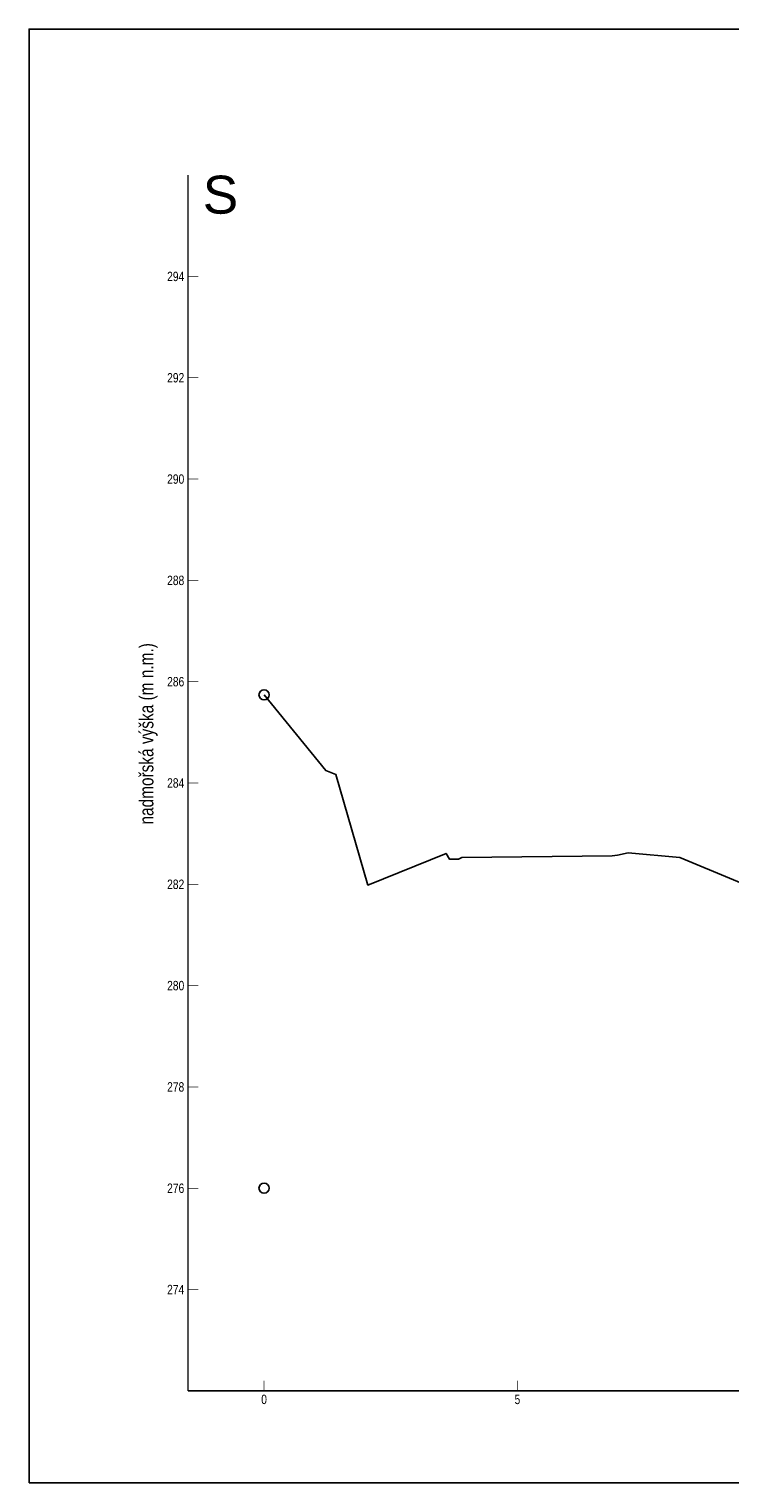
# Model space of a CAD drawing. Header units: metres. Extents: x -4.6 to 57.4, y 270.2 to 298.9.
# Tile 1 of 21: x -4.6 to 9.2, y 270.2 to 298.9. Entities that reach past the tile are written whole.
import ezdxf
from ezdxf.enums import TextEntityAlignment as Align

# ---------------------------------------------------------------- set-up
doc = ezdxf.new("R2010")
doc.units = ezdxf.units.M
doc.linetypes.add('SOLID', pattern=[0])
doc.layers.add('_GTC_pomoc_netisk', color=4, linetype='Continuous', plot=False)
doc.layers.add('_GTC_popis', color=7, linetype='Continuous')
doc.layers.add('PR-Teren', color=92, linetype='Continuous')
doc.styles.add('_GTC_popisy_Arial', font='arial.ttf')
doc.styles.add('ARIAL', font='arial.ttf', dxfattribs={"width": 0.9})

msp = doc.modelspace()

# ---------------------------------------------------------------- linework, layer by layer
at = {"color": 7, "linetype": 'SOLID'}
for points, const_width in [([(-1.5, 272), (-1.5, 296)], 0.03), ([(-1.5, 294), (-1.3, 294)], 0.012), ([(-1.5, 292), (-1.3, 292)], 0.012), ([(-1.5, 290), (-1.3, 290)], 0.012), ([(-1.5, 288), (-1.3, 288)], 0.012), ([(-1.5, 286), (-1.3, 286)], 0.012), ([(-1.5, 284), (-1.3, 284)], 0.012), ([(-1.5, 282), (-1.3, 282)], 0.012), ([(-1.5, 280), (-1.3, 280)], 0.012), ([(-1.5, 278), (-1.3, 278)], 0.012), ([(-1.5, 276), (-1.3, 276)], 0.012), ([(-1.5, 274), (-1.3, 274)], 0.012), ([(0, 272), (0, 272.2)], 0.012), ([(5, 272), (5, 272.2)], 0.012), ([(-1.5, 272), (40, 272)], 0.03)]:
    msp.add_lwpolyline(points, dxfattribs=dict(at, const_width=const_width))
at = {"layer": '_GTC_pomoc_netisk'}
msp.add_lwpolyline([(-4.637, 270.183), (57.363, 270.183), (57.363, 298.883), (-4.637, 298.883)], close=True, dxfattribs=at)
for centre in [(0, 285.739), (0, 276)]:
    msp.add_circle(centre, 0.1, dxfattribs=at)
at = {"layer": 'PR-Teren', "color": 92, "linetype": 'Continuous', "lineweight": -3}
msp.add_lwpolyline([(0, 285.739), (1.217, 284.249), (1.416, 284.17), (2.051, 281.984), (3.594, 282.61), (3.658, 282.498), (3.84, 282.498), (3.904, 282.528), (6.867, 282.563), (6.973, 282.572), (7.187, 282.624), (8.205, 282.526), (11.542, 281.14)], dxfattribs=at)

# ---------------------------------------------------------------- texts
at = {"color": 7, "style": 'ARIAL', "width": 0.78}
for s, p in [('294', (-1.575, 294)), ('292', (-1.575, 292)), ('290', (-1.575, 290)), ('288', (-1.575, 288)), ('286', (-1.575, 286)), ('284', (-1.575, 284)), ('282', (-1.575, 282)), ('280', (-1.575, 280)), ('278', (-1.575, 278)), ('276', (-1.575, 276)), ('274', (-1.575, 274))]:
    msp.add_text(s, height=0.186, dxfattribs=at).set_placement(p, align=Align.MIDDLE_RIGHT)
msp.add_text('nadmořská výška (m n.m.)', height=0.279, rotation=90, dxfattribs=at).set_placement((-2.1, 284.97), align=Align.BOTTOM_CENTER)
for s, p in [('0', (0, 271.925)), ('5', (5, 271.925))]:
    msp.add_text(s, height=0.186, dxfattribs=at).set_placement(p, align=Align.TOP_CENTER)
at = {"layer": '_GTC_popis', "ltscale": 5, "style": '_GTC_popisy_Arial'}
msp.add_text('S', height=0.75, dxfattribs=at).set_placement((-0.86, 295.014), align=Align.BOTTOM_CENTER)

doc.saveas('drawing.dxf')
